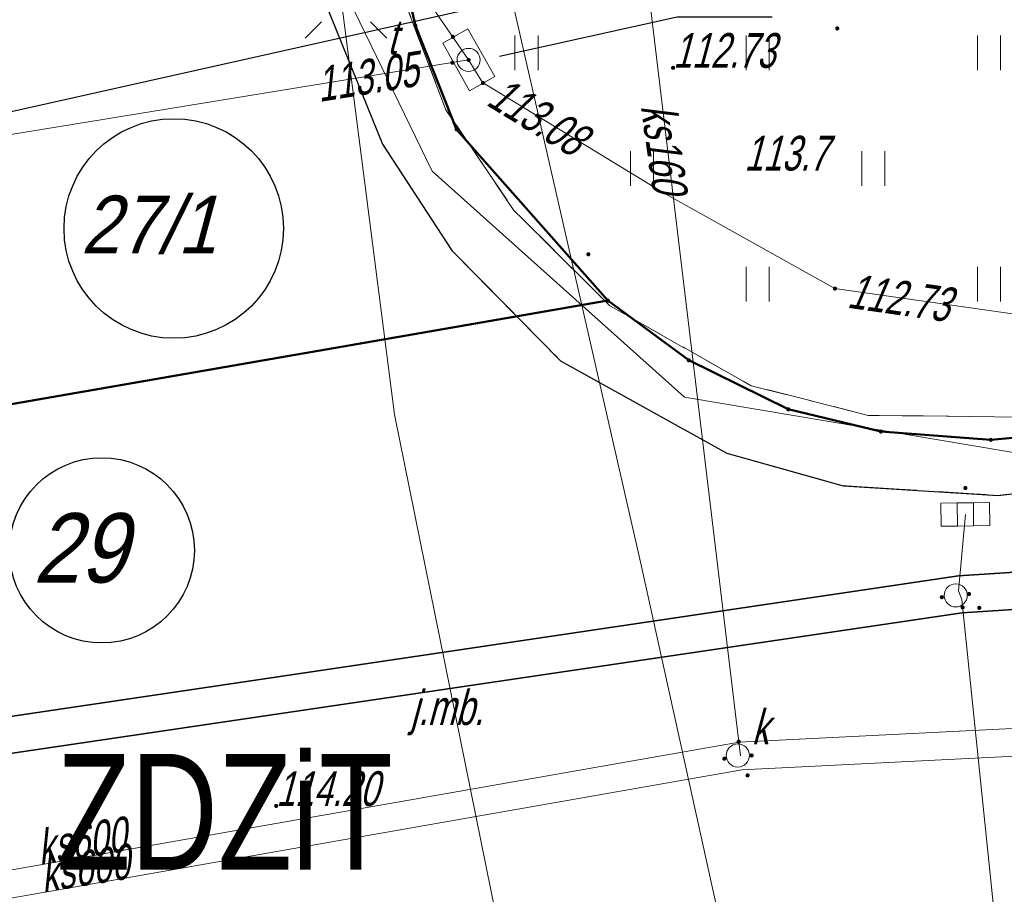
# Model space of a CAD drawing. Extents: x 7463256 to 7464485, y 5957341 to 5958260.
# Tile 256 of 256: x 7464290 to 7464311, y 5957973 to 5957992. Entities that reach past the tile are written whole.
import ezdxf
from ezdxf import colors
from ezdxf.entities.mleader import LeaderData, LeaderLine
from ezdxf.enums import TextEntityAlignment as Align
from ezdxf.math import Vec2, Vec3

# ---------------------------------------------------------------- set-up
doc = ezdxf.new("R2010")
doc.units = 0
doc.header["$MEASUREMENT"] = 0
for name, pattern in [('1.5_0.5', [2, 1.5, -0.5]), ('218-500', [1, 0.5, -0.5]), ('l219_500', [0]), ('mz1.0_0.5', [1.5, 1, -0.5])]:
    doc.linetypes.add(name, pattern=pattern)
doc.layers.get('0').update_dxf_attribs({"color": 2, "linetype": 'CONTINUOUS', "lineweight": 5})
for name, color, linetype in [('203-Punkt załamania granicy działki nie stabilizowany', 7, 'CONTINUOUS'), ('218-Granica użytku', 7, 'CONTINUOUS'), ('219-Linia granicy', 7, 'CONTINUOUS'), ('@dzialki', 6, 'CONTINUOUS'), ('chodnik (powierzchnia)', 7, 'CONTINUOUS'), ('jezdnia (powierzchnia)', 7, 'CONTINUOUS'), ('jezdnia (powierzchnia)-Atr17', 7, 'CONTINUOUS'), ('kanalizacja kablowa (sieć telekomunikacyjna) (linia)', 7, 'CONTINUOUS'), ('komora podziemna - przewód telekomunikacyjny (powierzchnia)', 7, 'CONTINUOUS'), ('kratka ściekowa (punkt)', 7, 'CONTINUOUS'), ('krawężnik (linia)', 7, 'CONTINUOUS'), ('latarnia na słupie lub maszcie (punkt)', 7, 'CONTINUOUS'), ('przewód elektroenergetyczny (linia)', 7, 'CONTINUOUS'), ('przewód gazowy (linia)', 7, 'CONTINUOUS'), ('przewód kanalizacyjny (linia)', 7, 'CONTINUOUS'), ('przewód kanalizacyjny (linia)-Atr1', 7, 'CONTINUOUS'), ('przewód telekomunikacyjny (linia)', 7, 'CONTINUOUS'), ('przewód wodociągowy (linia)', 7, 'CONTINUOUS'), ('punkt o określonej wysokości (sieć kanalizacyjna)', 7, 'CONTINUOUS'), ('punkt o określonej wysokości (sieć telekomunikacyjna)', 7, 'CONTINUOUS'), ('punkt o określonej wysokości (sieć telekomunikacyjna)-Atr2', 7, 'CONTINUOUS'), ('punkt o określonej wysokości (sieć telekomunikacyjna)-Atr3', 7, 'CONTINUOUS'), ('punkt wysokościowy naturalny', 7, 'CONTINUOUS'), ('punkt wysokościowy naturalny-Atr2', 7, 'CONTINUOUS'), ('punkt wysokościowy sztuczny', 7, 'CONTINUOUS'), ('punkt wysokościowy sztuczny-Atr2', 7, 'CONTINUOUS'), ('rura ochronna - przewód kanalizacyjny (linia)', 7, 'CONTINUOUS'), ('studzienka okrągła - przewód kanalizacyjny (punkt)', 7, 'CONTINUOUS'), ('studzienka okrągła - przewód kanalizacyjny (punkt)-Atr17', 7, 'CONTINUOUS'), ('trawnik (powierzchnia)', 7, 'CONTINUOUS'), ('trawnik (powierzchnia) - symbol', 7, 'CONTINUOUS'), ('właz okrągły - siec telekomunikacyjna (punkt)', 7, 'CONTINUOUS'), ('właz okrągły - siec telekomunikacyjna (punkt)-Atr17', 7, 'CONTINUOUS')]:
    doc.layers.add(name, color=color, linetype=linetype)
doc.layers.add('@Właściciele', color=6, linetype='CONTINUOUS', lineweight=20, plot=False)
doc.layers.add('OBMBS-21-18876-opis proj', color=1, linetype='CONTINUOUS', lineweight=18)
doc.styles.get("Standard").update_dxf_attribs({"font": 'txt', "width": 0.75})

# ---------------------------------------------------------------- blocks, each defined once
blk = doc.blocks.new('PW02')
at = {"linetype": 'Continuous', "lineweight": 13}
h = blk.add_hatch(color=0, dxfattribs=at)
edge = h.paths.add_edge_path()
edge.add_arc((0, 0), 0.045, 0, 360)
blk = doc.blocks.new('SM011')
at = {"color": 0, "linetype": 'Continuous', "lineweight": 13}
for p, q in [((-0.53, 0.531), (-0.883, 0.884)), ((0.531, 0.531), (0.884, 0.884)), ((-0.53, -0.53), (-0.883, -0.883)), ((0.531, -0.53), (0.884, -0.883))]:
    blk.add_line(p, q, dxfattribs=at)
blk = doc.blocks.new('PW01')
at = {"linetype": 'Continuous', "lineweight": 13}
h = blk.add_hatch(color=0, dxfattribs=at)
edge = h.paths.add_edge_path()
edge.add_arc((0, 0), 0.045, 0, 360)
blk = doc.blocks.new('US22')
at = {"color": 0, "linetype": 'Continuous', "lineweight": 13}
blk.add_circle((0, 0), 0.25, dxfattribs=at)
blk = doc.blocks.new('US15')
at = {"color": 0, "linetype": 'Continuous', "lineweight": 13}
blk.add_circle((0, 0), 0.25, dxfattribs=at)
blk = doc.blocks.new('US05')
at = {"color": 0, "linetype": 'Continuous', "lineweight": 13}
for p, q in [((-0.525, -0.25), (-0.525, 0.25)), ((-0.525, 0.25), (-0.175, 0.25)), ((-0.175, -0.25), (-0.175, 0.25)), ((-0.175, 0.25), (0.175, 0.25)), ((0.175, -0.25), (0.175, 0.25)), ((0.175, 0.25), (0.525, 0.25)), ((0.525, -0.25), (0.525, 0.25)), ((-0.525, -0.25), (-0.175, -0.25)), ((-0.175, -0.25), (0.175, -0.25)), ((0.175, -0.25), (0.525, -0.25))]:
    blk.add_line(p, q, dxfattribs=at)
blk = doc.blocks.new('TU04')
at = {"color": 0, "linetype": 'Continuous', "lineweight": 13}
for p, q in [((0, 0), (0, 0.75)), ((0.5, 0), (0.5, 0.75))]:
    blk.add_line(p, q, dxfattribs=at)
blk = doc.blocks.new('203')
at = {"linetype": 'Continuous', "lineweight": 0}
h = blk.add_hatch(color=0, dxfattribs=at)
edge = h.paths.add_edge_path()
edge.add_arc((0, 0), 0.045, 0, 360)

msp = doc.modelspace()

# ---------------------------------------------------------------- linework, layer by layer
at = {"layer": '218-Granica użytku', "color": 3, "linetype": '218-500', "lineweight": 18, "flags": 128}
for points in [[(7464298.57, 5957991.6), (7464297.49, 5957996.24)], [(7464299.46, 5957989.36), (7464298.57, 5957991.6)], [(7464302.73, 5957985.66), (7464299.46, 5957989.36)], [(7464302.73, 5957985.66), (7464284.64, 5957982.52)], [(7464304.48, 5957984.37), (7464302.73, 5957985.66)], [(7464306.63, 5957983.31), (7464304.48, 5957984.37)], [(7464308.63, 5957982.83), (7464306.63, 5957983.31)], [(7464314.1, 5957982.93), (7464311.01, 5957982.65)], [(7464311.01, 5957982.65), (7464308.63, 5957982.83)]]:
    msp.add_lwpolyline(points, dxfattribs=at)
at = {"layer": '219-Linia granicy', "color": 3, "linetype": 'l219_500', "lineweight": 50, "flags": 128}
for points in [[(7464298.57, 5957991.6), (7464297.49, 5957996.24)], [(7464299.46, 5957989.36), (7464298.57, 5957991.6)], [(7464302.73, 5957985.66), (7464299.46, 5957989.36)], [(7464302.73, 5957985.66), (7464284.64, 5957982.52)], [(7464304.48, 5957984.37), (7464302.73, 5957985.66)], [(7464306.63, 5957983.31), (7464304.48, 5957984.37)], [(7464308.63, 5957982.83), (7464306.63, 5957983.31)], [(7464314.1, 5957982.93), (7464311.01, 5957982.65)], [(7464311.01, 5957982.65), (7464308.63, 5957982.83)]]:
    msp.add_lwpolyline(points, dxfattribs=at)
at = {"layer": '@dzialki', "lineweight": 30}
for centre, radius in [((7464293.346, 5957987.218), 2.372), ((7464291.791, 5957980.262), 2.001)]:
    msp.add_circle(centre, radius, dxfattribs=at)
at = {"layer": 'chodnik (powierzchnia)', "color": 7, "linetype": 'mz1.0_0.5', "lineweight": 18, "flags": 128}
msp.add_lwpolyline([(7464391.32, 5957991.11), (7464364.74, 5957987.95), (7464311.17, 5957981.45), (7464307.82, 5957981.66), (7464305.3, 5957982.36), (7464301.71, 5957984.36), (7464299.36, 5957986.74), (7464297.86, 5957989.04), (7464296.53, 5957992.32), (7464295.83, 5957995.88), (7464295.35, 5958000.29), (7464296.91, 5958000.49), (7464297.44, 5957995.83), (7464298.02, 5957992.96), (7464299.23, 5957989.78), (7464300.7, 5957987.61), (7464302.77, 5957985.55), (7464305.83, 5957983.82), (7464308.36, 5957983.18), (7464311.92, 5957983.14), (7464364.54, 5957989.53), (7464392.73, 5957993.12)], close=True, dxfattribs=at)
at = {"layer": 'jezdnia (powierzchnia)', "color": 7, "linetype": '1.5_0.5', "lineweight": 18, "flags": 128}
msp.add_lwpolyline([(7464435.78, 5957969.39), (7464432.43, 5957972.86), (7464429.42, 5957974.41), (7464426.04, 5957975.11), (7464423.57, 5957975.29), (7464415.47, 5957975.65), (7464371.24, 5957977.61), (7464365.3, 5957977.72), (7464358.84, 5957977.54), (7464346.65, 5957976.28), (7464334.12, 5957974.86), (7464314.08, 5957972.37), (7464311.27, 5957971.79), (7464308.65, 5957970.79), (7464306.54, 5957969.49), (7464304.63, 5957967.74), (7464302.38, 5957964.84), (7464301.74, 5957963.57), (7464301.19, 5957962.16), (7464300.69, 5957960.13), (7464300.42, 5957957.35), (7464300.44, 5957956.63), (7464301.34, 5957947.07), (7464297.39, 5957932.65), (7464296.35, 5957938.67), (7464295.41, 5957944.67), (7464295.17, 5957946.64), (7464294.07, 5957955.56), (7464293.61, 5957956.95), (7464292.71, 5957958.8), (7464291.04, 5957961.16), (7464288.7, 5957963.43), (7464286.48, 5957964.87), (7464282.67, 5957966.24), (7464279.68, 5957966.6), (7464275.55, 5957966.1), (7464272.53, 5957965.24), (7464268.15, 5957963.7), (7464261.6, 5957961.09), (7464256.13, 5957958.63), (7464254.19, 5957957.73), (7464203.13, 5957927.95), (7464201.44, 5957926.95), (7464180.61, 5957914.62), (7464165.37, 5957905.54), (7464161.93, 5957903.53), (7464100.25, 5957867.28), (7464064.71, 5957846.22), (7464055.2, 5957840.55), (7464053.84, 5957839.49), (7464052.69, 5957837.84), (7464051.91, 5957836.3), (7464051.31, 5957834.34), (7464051.05, 5957832.31), (7464051.31, 5957830.32), (7464051.63, 5957829.49), (7464053.32, 5957826.48), (7464047.06, 5957824.65), (7464046.37, 5957825.86), (7464044.81, 5957827.52), (7464043.6, 5957828.27), (7464042.09, 5957829.03), (7464040.11, 5957829.49), (7464038.12, 5957829.49), (7464036.05, 5957829.05), (7464034.47, 5957828.33), (7463990.77, 5957802.57), (7463984.67, 5957799.1), (7463963.97, 5957788.11), (7463953.9, 5957782.45), (7463916.77, 5957760.61), (7463915.43, 5957759.41), (7463915.19, 5957759.06), (7463914.98, 5957758.7), (7463914.81, 5957758.32), (7463914.66, 5957757.92), (7463914.55, 5957757.51), (7463914.48, 5957757.1), (7463914.44, 5957756.68), (7463914.43, 5957756.26), (7463914.83, 5957754.63), (7463915.69, 5957753.07), (7463915.97, 5957752.41), (7463916.13, 5957752.13), (7463917.59, 5957749.55), (7463915.13, 5957748.12), (7463913.12, 5957750.74), (7463911.87, 5957752.81), (7463910.63, 5957754.01), (7463910.25, 5957754.23), (7463909.85, 5957754.42), (7463909.44, 5957754.57), (7463909.02, 5957754.68), (7463908.58, 5957754.76), (7463908.15, 5957754.79), (7463907.71, 5957754.78), (7463907.27, 5957754.73), (7463905.57, 5957754.08), (7463866.26, 5957731.41), (7463858.61, 5957727.02), (7463857.72, 5957725.98), (7463855.16, 5957717.14), (7463854.76, 5957719.2), (7463853.89, 5957720.78), (7463852.79, 5957721.69), (7463851.14, 5957722.42), (7463850.42, 5957722.32), (7463846.1, 5957719.79), (7463840.56, 5957716.65), (7463836.11, 5957713.89), (7463831.61, 5957710.47), (7463828.31, 5957707.66), (7463822.22, 5957701.89), (7463817.3, 5957696.82), (7463812.7, 5957691.61), (7463812.45, 5957691.34), (7463806.98, 5957684.37), (7463803.64, 5957679.75), (7463801.45, 5957676.28), (7463793.55, 5957663.48), (7463792.86, 5957661.7), (7463792.97, 5957659.75), (7463793.77, 5957657.97), (7463795.13, 5957656.54), (7463794.29, 5957652.43), (7463792.69, 5957652.63), (7463790.95, 5957652.54), (7463789.5, 5957652.32), (7463787.98, 5957651.93), (7463786.22, 5957650.98), (7463785.18, 5957649.81), (7463783.63, 5957647.28), (7463741.4, 5957578.12), (7463740.09, 5957575.93), (7463739.68, 5957574.67), (7463739.8, 5957572.76), (7463740.25, 5957571.39), (7463740.85, 5957570.49), (7463741.87, 5957569.43), (7463743.26, 5957568.37), (7463741.42, 5957565.08), (7463740.12, 5957565.67), (7463738.77, 5957566.02), (7463737.29, 5957566.06), (7463735.98, 5957565.85), (7463734.34, 5957565.14), (7463733.02, 5957564.22), (7463732.29, 5957563.18), (7463701.08, 5957512.16), (7463700.31, 5957510.77), (7463700.32, 5957510.77), (7463696.94, 5957505.36), (7463687.39, 5957489.52), (7463687.14, 5957489.11), (7463686.89, 5957488.7), (7463686.65, 5957488.29), (7463686.42, 5957487.87), (7463686.19, 5957487.45), (7463685.97, 5957487.02), (7463685.76, 5957486.59), (7463685.55, 5957486.16), (7463685.35, 5957485.73), (7463685.15, 5957485.29), (7463684.96, 5957484.85), (7463684.77, 5957484.4), (7463684.58, 5957483.96), (7463684.39, 5957483.51), (7463684.21, 5957483.06), (7463684.03, 5957482.61), (7463683.85, 5957482.17), (7463683.67, 5957481.72), (7463683.5, 5957481.27), (7463683.32, 5957480.81), (7463683.15, 5957480.36), (7463682.98, 5957479.91), (7463682.81, 5957479.45), (7463682.65, 5957479), (7463682.49, 5957478.54), (7463682.32, 5957478.08), (7463682.17, 5957477.62), (7463682.01, 5957477.15), (7463681.86, 5957476.69), (7463681.71, 5957476.22), (7463681.56, 5957475.76), (7463681.41, 5957475.29), (7463681.27, 5957474.82), (7463681.13, 5957474.35), (7463681, 5957473.88), (7463680.87, 5957473.41), (7463680.74, 5957472.94), (7463680.61, 5957472.47), (7463680.48, 5957471.99), (7463680.36, 5957471.52), (7463680.25, 5957471.05), (7463680.13, 5957470.57), (7463680.02, 5957470.09), (7463679.91, 5957469.61), (7463679.81, 5957469.12), (7463679.71, 5957468.64), (7463679.61, 5957468.16), (7463679.52, 5957467.67), (7463679.42, 5957467.19), (7463679.33, 5957466.7), (7463679.25, 5957466.22), (7463679.16, 5957465.73), (7463679.08, 5957465.25), (7463679, 5957464.76), (7463678.93, 5957464.27), (7463678.85, 5957463.78), (7463678.78, 5957463.28), (7463678.72, 5957462.79), (7463678.65, 5957462.3), (7463678.59, 5957461.81), (7463678.53, 5957461.31), (7463678.47, 5957460.82), (7463678.42, 5957460.33), (7463678.36, 5957459.83), (7463678.31, 5957459.34), (7463678.26, 5957458.84), (7463678.22, 5957458.35), (7463678.17, 5957457.85), (7463678.13, 5957457.36), (7463678.09, 5957456.86), (7463678.05, 5957456.37), (7463678.02, 5957455.87), (7463677.99, 5957455.41), (7463677.96, 5957454.94), (7463677.93, 5957454.48), (7463677.91, 5957454.01), (7463677.89, 5957453.55), (7463677.87, 5957453.08), (7463677.86, 5957452.62), (7463677.85, 5957452.15), (7463677.84, 5957451.69), (7463677.84, 5957451.22), (7463677.84, 5957450.76), (7463677.85, 5957450.29), (7463677.86, 5957449.83), (7463677.87, 5957449.36), (7463670.59, 5957467.12), (7463670.68, 5957467.58), (7463670.78, 5957468.04), (7463670.89, 5957468.5), (7463670.99, 5957468.96), (7463671.11, 5957469.42), (7463671.22, 5957469.87), (7463671.34, 5957470.33), (7463671.46, 5957470.78), (7463671.59, 5957471.24), (7463671.72, 5957471.69), (7463671.86, 5957472.14), (7463672, 5957472.59), (7463672.14, 5957473.04), (7463673.46, 5957477.28), (7463673.58, 5957477.76), (7463673.68, 5957478.24), (7463673.77, 5957478.73), (7463673.84, 5957479.22), (7463673.89, 5957479.71), (7463673.93, 5957480.2), (7463673.95, 5957480.7), (7463673.95, 5957481.19), (7463673.93, 5957481.63), (7463673.91, 5957482.08), (7463673.86, 5957482.52), (7463673.81, 5957482.96), (7463673.74, 5957483.4), (7463673.66, 5957483.84), (7463673.57, 5957484.28), (7463673.47, 5957484.71), (7463673.35, 5957485.14), (7463673.2, 5957485.61), (7463673.02, 5957486.08), (7463672.82, 5957486.54), (7463672.6, 5957486.99), (7463672.36, 5957487.42), (7463672.1, 5957487.85), (7463671.82, 5957488.26), (7463671.52, 5957488.66), (7463671.25, 5957489.02), (7463670.95, 5957489.36), (7463670.64, 5957489.68), (7463670.3, 5957489.97), (7463669.95, 5957490.25), (7463669.57, 5957490.5), (7463669.19, 5957490.73), (7463668.78, 5957490.93), (7463668.37, 5957491.1), (7463667.96, 5957491.31), (7463667.54, 5957491.51), (7463667.12, 5957491.7), (7463666.7, 5957491.89), (7463666.27, 5957492.06), (7463665.84, 5957492.23), (7463665.41, 5957492.38), (7463664.97, 5957492.53), (7463642.84, 5957508.24), (7463669.89, 5957497.69), (7463670.31, 5957497.52), (7463670.74, 5957497.36), (7463671.18, 5957497.22), (7463671.62, 5957497.11), (7463672.07, 5957497.01), (7463672.52, 5957496.93), (7463672.97, 5957496.87), (7463673.43, 5957496.83), (7463673.89, 5957496.8), (7463674.34, 5957496.8), (7463674.8, 5957496.82), (7463675.3, 5957496.85), (7463675.79, 5957496.9), (7463676.29, 5957496.96), (7463676.78, 5957497.02), (7463677.27, 5957497.1), (7463677.76, 5957497.19), (7463678.25, 5957497.29), (7463678.74, 5957497.4), (7463679.22, 5957497.52), (7463679.7, 5957497.65), (7463680.18, 5957497.79), (7463680.66, 5957497.94), (7463681.12, 5957498.11), (7463681.59, 5957498.29), (7463682.05, 5957498.49), (7463682.49, 5957498.71), (7463682.94, 5957498.94), (7463683.37, 5957499.19), (7463683.81, 5957499.43), (7463684.24, 5957499.68), (7463684.65, 5957499.96), (7463685.06, 5957500.25), (7463685.45, 5957500.55), (7463685.83, 5957500.88), (7463686.2, 5957501.21), (7463686.55, 5957501.56), (7463686.89, 5957501.93), (7463688.47, 5957503.86), (7463689.58, 5957505.52), (7463695.05, 5957514.51), (7463697.35, 5957517.63), (7463699.52, 5957521.26), (7463701.68, 5957524.9), (7463703.98, 5957528.54), (7463706.45, 5957532.61), (7463709.76, 5957538.71), (7463712.45, 5957543.07), (7463719.87, 5957554.72), (7463722.1, 5957558.36), (7463724.25, 5957562.41), (7463732.9, 5957576.65), (7463767.27, 5957632.9), (7463796.54, 5957680.74), (7463799.31, 5957684.89), (7463802.28, 5957688.92), (7463805.13, 5957692.62), (7463808.07, 5957696.14), (7463812, 5957700.58), (7463813.05, 5957701.59), (7463815.17, 5957703.91), (7463818.63, 5957707.32), (7463821.81, 5957710.38), (7463824, 5957712.35), (7463825.06, 5957713.31), (7463827.47, 5957715.22), (7463831.55, 5957718.14), (7463834.51, 5957720.09), (7463871.58, 5957742.02), (7463872.84, 5957742.74), (7463873.73, 5957743.25), (7463884.95, 5957749.82), (7463947.94, 5957787.04), (7463958.13, 5957793.13), (7463978.66, 5957805.82), (7463992.86, 5957814.5), (7464021.02, 5957831.03), (7464036.35, 5957840.19), (7464045.52, 5957845.62), (7464072.76, 5957861.89), (7464098.08, 5957876.78), (7464143.2, 5957903.29), (7464143.83, 5957904.35), (7464144.42, 5957906.04), (7464144.87, 5957907.87), (7464144.93, 5957908.37), (7464145, 5957909.96), (7464144.74, 5957911.42), (7464152.37, 5957912.8), (7464152.74, 5957912.55), (7464154.03, 5957911.87), (7464155.59, 5957911.35), (7464156.76, 5957911.33), (7464160.57, 5957913.58), (7464192.28, 5957932.28), (7464213.7, 5957945.07), (7464214.43, 5957945.48), (7464238.65, 5957959.71), (7464249.15, 5957965.6), (7464251.26, 5957966.66), (7464253.69, 5957967.84), (7464257.35, 5957969.46), (7464261.98, 5957971.33), (7464263.31, 5957972), (7464273.13, 5957975.13), (7464277.92, 5957976.24), (7464280.42, 5957977.04), (7464282.71, 5957978.14), (7464285.69, 5957980.47), (7464287.52, 5957982.76), (7464288.9, 5957985.47), (7464289.81, 5957990.22), (7464289.57, 5957993.19), (7464288.87, 5958000.11), (7464295.35, 5958000.29), (7464295.83, 5957995.88), (7464296.53, 5957992.32), (7464297.86, 5957989.04), (7464299.36, 5957986.74), (7464301.71, 5957984.36), (7464305.3, 5957982.36), (7464307.82, 5957981.66), (7464311.17, 5957981.45), (7464364.74, 5957987.95), (7464391.32, 5957991.11), (7464398.1, 5957991.95), (7464414.27, 5957994.02), (7464414.84, 5957994.09), (7464425.44, 5957995.47), (7464427.97, 5957995.83), (7464434.5, 5957997.95), (7464434.9, 5957998.22), (7464435.3, 5957998.5), (7464435.68, 5957998.8), (7464436.05, 5957999.11), (7464436.4, 5957999.44), (7464436.74, 5957999.78), (7464437.07, 5958000.13), (7464437.39, 5958000.5), (7464437.69, 5958000.88), (7464437.97, 5958001.27), (7464438.24, 5958001.67), (7464438.49, 5958002.08), (7464438.73, 5958002.5), (7464438.95, 5958002.94), (7464439.15, 5958003.37), (7464439.33, 5958003.82), (7464439.5, 5958004.28), (7464439.65, 5958004.74), (7464439.78, 5958005.2), (7464439.89, 5958005.67), (7464439.98, 5958006.15), (7464440.05, 5958006.62), (7464440.11, 5958007.1), (7464440.14, 5958007.59), (7464440.16, 5958008.07), (7464437.87, 5957962.55), (7464436.62, 5957968.02)], close=True, dxfattribs=at)
at = {"layer": 'kanalizacja kablowa (sieć telekomunikacyjna) (linia)', "color": 30, "linetype": 'Continuous', "lineweight": 18, "flags": 128}
for points in [[(7464299.72, 5957990.86), (7464298.78, 5957992.23), (7464297.36, 5958003.31), (7464298.45, 5958017.53), (7464297.83, 5958034.35), (7464297.59, 5958040.83), (7464297.3, 5958055.41), (7464297.06, 5958067.31), (7464295.39, 5958069.23), (7464295.44, 5958069.82)], [(7464299.72, 5957990.86), (7464289.15, 5957989.14), (7464280.03, 5957987.11), (7464278.97, 5957986.24), (7464272.48, 5957984.47), (7464271.33, 5957983.42), (7464268.67, 5957982.79), (7464265.88, 5957981.72), (7464254.92, 5957981.52), (7464249.25, 5957981.13), (7464242.84, 5957980.38), (7464234.07, 5957976.31), (7464232.32, 5957976.39), (7464228.7, 5957979.08), (7464228.67, 5957979.1)], [(7464303.71, 5957953.25), (7464303.71, 5957953.57), (7464304.39, 5957957.14), (7464305.74, 5957959.54), (7464310.55, 5957961.77), (7464316.95, 5957964.29), (7464317.29, 5957965.25), (7464316.57, 5957971.6), (7464314.39, 5957985.47), (7464311.43, 5957985.38), (7464307.64, 5957985.92), (7464303.93, 5957987.99), (7464300.02, 5957990.37), (7464299.72, 5957990.86)]]:
    msp.add_lwpolyline(points, dxfattribs=at)
at = {"layer": 'komora podziemna - przewód telekomunikacyjny (powierzchnia)', "color": 30, "linetype": 'Continuous', "lineweight": 18, "flags": 128}
msp.add_lwpolyline([(7464299.16, 5957991.22), (7464299.7, 5957991.53), (7464300.29, 5957990.5), (7464299.74, 5957990.19)], close=True, dxfattribs=at)
at = {"layer": 'krawężnik (linia)', "color": 7, "linetype": 'Continuous', "lineweight": 25, "flags": 128}
msp.add_lwpolyline([(7464295.35, 5958000.29), (7464295.83, 5957995.88), (7464296.53, 5957992.32), (7464297.86, 5957989.04), (7464299.36, 5957986.74), (7464301.71, 5957984.36), (7464305.3, 5957982.36), (7464307.82, 5957981.66), (7464311.17, 5957981.45), (7464364.74, 5957987.95), (7464391.32, 5957991.11)], dxfattribs=at)
at = {"layer": 'przewód elektroenergetyczny (linia)', "color": 1, "linetype": 'Continuous', "lineweight": 18, "flags": 128}
msp.add_lwpolyline([(7464312.14, 5957982.27), (7464304.39, 5957983.57), (7464298.93, 5957988.46), (7464297.13, 5957992.17), (7464296.16, 5957995.46), (7464295.42, 5957996.38), (7464289.12, 5957994.54)], dxfattribs=at)
at = {"layer": 'przewód gazowy (linia)', "color": 40, "linetype": 'Continuous', "lineweight": 18, "flags": 128}
msp.add_lwpolyline([(7464192.31, 5957914.71), (7464213.72, 5957926.68), (7464228.84, 5957934.99), (7464232.32, 5957936.99), (7464233.54, 5957937.69), (7464263.96, 5957954.1), (7464292.82, 5957959.1), (7464307.28, 5957962.62), (7464303.44, 5957979.98), (7464298.26, 5958002.65), (7464297.26, 5958010.7), (7464296.85, 5958017.86), (7464295.91, 5958029.56), (7464295.28, 5958045.77), (7464294.96, 5958053.34), (7464294.85, 5958064.85)], dxfattribs=at)
at = {"layer": 'przewód kanalizacyjny (linia)', "color": 34, "linetype": 'Continuous', "lineweight": 18, "flags": 128}
for points in [[(7464264.81, 5957995.97), (7464267.16, 5957995.98), (7464303.15, 5957996.2), (7464305.6, 5957975.82)], [(7464150.07, 5957901.7), (7464185.37, 5957923.49), (7464185.5, 5957923.57), (7464213.36, 5957938.87), (7464232.12, 5957949.79), (7464232.9, 5957950.23), (7464241.48, 5957954.66), (7464273.2, 5957973.22), (7464288.69, 5957976.51), (7464310.31, 5957979.71), (7464351.8, 5957982.4)], [(7464351.82, 5957981.6), (7464310.39, 5957978.91), (7464288.83, 5957975.73), (7464273.5, 5957972.46), (7464241.86, 5957953.96), (7464233.28, 5957949.53), (7464232.52, 5957949.09), (7464213.76, 5957938.17), (7464213.26, 5957937.89), (7464185.92, 5957922.89), (7464185.81, 5957922.81), (7464150.49, 5957901.02)], [(7464310.46, 5957981.04), (7464310.31, 5957979.39), (7464310.38, 5957979.2), (7464311.12, 5957972.08)], [(7464193.7, 5957925.21), (7464209.57, 5957934.15), (7464230.05, 5957945.46), (7464232.17, 5957946.66), (7464233.57, 5957947.46), (7464243.87, 5957953.37), (7464252.1, 5957958.21), (7464272.2, 5957970.21), (7464277.61, 5957971.21), (7464305.57, 5957976.12), (7464317.97, 5957976.74), (7464317.98, 5957976.44), (7464318, 5957976.14), (7464305.63, 5957975.52), (7464277.71, 5957970.62), (7464272.42, 5957969.64), (7464252.4, 5957957.69), (7464244.17, 5957952.85), (7464233.87, 5957946.94), (7464232.47, 5957946.14), (7464230.35, 5957944.94), (7464209.87, 5957933.63), (7464194, 5957924.69)]]:
    msp.add_lwpolyline(points, dxfattribs=at)
at = {"layer": 'przewód telekomunikacyjny (linia)', "color": 30, "linetype": 'Continuous', "lineweight": 18, "flags": 128}
for points in [[(7464303.71, 5957953.25), (7464303.71, 5957953.57), (7464304.39, 5957957.14), (7464305.74, 5957959.54), (7464310.55, 5957961.77), (7464316.95, 5957964.29), (7464317.29, 5957965.25), (7464316.57, 5957971.6), (7464314.39, 5957985.47), (7464311.43, 5957985.38), (7464307.64, 5957985.92), (7464303.93, 5957987.99), (7464300.02, 5957990.37), (7464299.72, 5957990.86), (7464298.78, 5957992.23), (7464297.36, 5958003.31), (7464298.45, 5958017.53), (7464297.83, 5958034.35), (7464297.59, 5958040.83), (7464297.3, 5958055.41), (7464297.06, 5958067.31)], [(7464299.72, 5957990.86), (7464289.15, 5957989.14), (7464280.03, 5957987.11), (7464278.97, 5957986.24), (7464272.48, 5957984.47), (7464271.33, 5957983.42), (7464268.67, 5957982.79), (7464265.88, 5957981.72), (7464254.92, 5957981.52), (7464249.25, 5957981.13), (7464242.84, 5957980.38), (7464234.07, 5957976.31), (7464232.32, 5957976.39), (7464228.7, 5957979.08), (7464228.67, 5957979.1)]]:
    msp.add_lwpolyline(points, dxfattribs=at)
at = {"layer": 'przewód wodociągowy (linia)', "color": 5, "linetype": 'Continuous', "lineweight": 18, "flags": 128}
for points in [[(7464293.19, 5958079.01), (7464293.16, 5958077.74), (7464292.31, 5958065.01), (7464292.12, 5958054.59), (7464292.09, 5958039.83), (7464293.04, 5958027.16), (7464293.96, 5958013.41), (7464296.34, 5957997.06), (7464298.12, 5957983.2)], [(7464298.12, 5957983.2), (7464300.61, 5957970.9), (7464300.28, 5957967.23), (7464299.01, 5957966.34), (7464283.7, 5957965.92), (7464274.37, 5957965.48), (7464264.12, 5957958.35), (7464249.79, 5957949.28), (7464233.47, 5957938.83), (7464232.32, 5957938.07), (7464230.24, 5957936.71), (7464216.39, 5957928.84), (7464189.47, 5957913.84), (7464179.3, 5957908.16), (7464160.78, 5957897.05), (7464138.46, 5957883.82), (7464127.58, 5957877.37), (7464115.46, 5957870.01), (7464096.12, 5957858.53), (7464070.54, 5957843.96)]]:
    msp.add_lwpolyline(points, dxfattribs=at)
at = {"layer": 'punkt o określonej wysokości (sieć telekomunikacyjna)-Atr2', "color": 7, "flags": 128}
msp.add_lwpolyline([(7464300.39, 5957990.94), (7464304.23, 5957991.79), (7464306.279, 5957991.79)], dxfattribs=at)
at = {"layer": 'rura ochronna - przewód kanalizacyjny (linia)', "color": 34, "linetype": 'Continuous', "lineweight": 35, "flags": 128}
for points in [[(7464150.07, 5957901.7), (7464185.37, 5957923.49), (7464185.5, 5957923.57), (7464213.36, 5957938.87), (7464232.12, 5957949.79), (7464232.9, 5957950.23), (7464241.48, 5957954.66), (7464273.2, 5957973.22), (7464288.69, 5957976.51), (7464310.31, 5957979.71), (7464351.8, 5957982.4)], [(7464351.82, 5957981.6), (7464310.39, 5957978.91), (7464288.83, 5957975.73), (7464273.5, 5957972.46), (7464241.86, 5957953.96), (7464233.28, 5957949.53), (7464232.52, 5957949.09), (7464213.76, 5957938.17), (7464213.26, 5957937.89), (7464185.92, 5957922.89), (7464185.81, 5957922.81), (7464150.49, 5957901.02)]]:
    msp.add_lwpolyline(points, dxfattribs=at)
at = {"layer": 'trawnik (powierzchnia)', "color": 7, "linetype": 'mz1.0_0.5', "lineweight": 18, "flags": 128}
msp.add_lwpolyline([(7464407.17, 5958069.68), (7464418.23, 5958046.51), (7464417.6, 5958034), (7464418.47, 5958027.47), (7464417.35, 5958022.78), (7464417.1, 5958020.25), (7464416.25, 5958017.74), (7464414.25, 5958010.25), (7464412.83, 5958008.78), (7464411.13, 5958008.1), (7464405.57, 5958007.08), (7464394.59, 5958006.28), (7464391.61, 5958005.75), (7464389.93, 5958004.56), (7464388.55, 5958002.71), (7464387.93, 5957999.36), (7464386.41, 5957999.33), (7464382.94, 5957998.8), (7464377.2, 5957998.07), (7464368.35, 5957996.62), (7464345.29, 5957992.29), (7464341.22, 5957988.41), (7464380.31, 5957992.76), (7464387.23, 5957994.23), (7464390.94, 5957994.58), (7464392.73, 5957993.12), (7464364.54, 5957989.53), (7464311.92, 5957983.14), (7464308.36, 5957983.18), (7464305.83, 5957983.82), (7464302.77, 5957985.55), (7464300.7, 5957987.61), (7464299.23, 5957989.78), (7464298.02, 5957992.96), (7464297.44, 5957995.83), (7464296.91, 5958000.49), (7464295.48, 5958014.08), (7464297.51, 5958016.37), (7464296.36, 5958030.36), (7464295.56, 5958053.4), (7464293.22, 5958055.3), (7464293.44, 5958059.81), (7464293.33, 5958075.3), (7464295.98, 5958076.32), (7464296.6, 5958075.67), (7464296.95, 5958075.03), (7464309.04, 5958073.93), (7464310.62, 5958073.63), (7464311.27, 5958073.21), (7464311.88, 5958072.72), (7464318.68, 5958065.91), (7464319.23, 5958065.7), (7464319.57, 5958065.83), (7464319.85, 5958066.2), (7464320, 5958067.17), (7464321.25, 5958091.07), (7464343.44, 5958081.25), (7464346.91, 5958083.19), (7464376.5, 5958091.64)], close=True, dxfattribs=at)

# ---------------------------------------------------------------- block references
at = {"layer": '203-Punkt załamania granicy działki nie stabilizowany', "color": 3, "linetype": 'Continuous', "lineweight": 18}
for p in [(7464298.57, 5957991.6), (7464299.46, 5957989.36), (7464302.73, 5957985.66), (7464304.48, 5957984.37), (7464306.63, 5957983.31), (7464308.63, 5957982.83), (7464311.01, 5957982.65)]:
    msp.add_blockref('203', p, dxfattribs=at)
at = {"layer": 'kratka ściekowa (punkt)', "color": 7, "linetype": 'Continuous', "lineweight": 18, "rotation": 0.67}
msp.add_blockref('US05', (7464310.46, 5957981.04), dxfattribs=at)
at = {"layer": 'latarnia na słupie lub maszcie (punkt)', "color": 7, "linetype": 'Continuous', "lineweight": 18}
msp.add_blockref('SM011', (7464297.07, 5957992.21), dxfattribs=at)
at = {"layer": 'punkt o określonej wysokości (sieć kanalizacyjna)', "color": 34, "linetype": 'Continuous', "lineweight": 13, "rotation": 0.67}
msp.add_blockref('PW01', (7464310.46, 5957981.61), dxfattribs=at)
at = {"layer": 'punkt o określonej wysokości (sieć kanalizacyjna)', "color": 34, "linetype": 'Continuous', "lineweight": 13}
for p in [(7464309.95, 5957979.25), (7464310.54, 5957979.32), (7464310.4, 5957979.03), (7464310.76, 5957979.02), (7464305.56, 5957976.13), (7464305.84, 5957975.83), (7464305.25, 5957975.76), (7464305.75, 5957975.4)]:
    msp.add_blockref('PW01', p, dxfattribs=at)
at = {"layer": 'punkt o określonej wysokości (sieć telekomunikacyjna)', "color": 30, "linetype": 'Continuous', "lineweight": 13}
for p, rotation in [((7464299.38, 5957991.36), 304.455), ((7464299.37, 5957990.8), 9.242), ((7464299.72, 5957990.86), 300.257), ((7464300.03, 5957990.36), 328.671)]:
    msp.add_blockref('PW01', p, dxfattribs=dict(at, rotation=rotation))
for p in [(7464304.14, 5957990.69), (7464307.64, 5957985.92)]:
    msp.add_blockref('PW01', p, dxfattribs=at)
at = {"layer": 'punkt wysokościowy naturalny', "color": 7, "linetype": 'Continuous', "lineweight": 13}
for p in [(7464307.69, 5957991.54), (7464302.31, 5957986.66)]:
    msp.add_blockref('PW01', p, dxfattribs=at)
at = {"layer": 'punkt wysokościowy sztuczny', "color": 7, "linetype": 'Continuous', "lineweight": 13}
msp.add_blockref('PW02', (7464295.56, 5957974.74), dxfattribs=at)
at = {"layer": 'studzienka okrągła - przewód kanalizacyjny (punkt)', "color": 34, "linetype": 'Continuous', "lineweight": 18}
for p in [(7464310.25, 5957979.29), (7464305.54, 5957975.83)]:
    msp.add_blockref('US15', p, dxfattribs=at)
at = {"layer": 'trawnik (powierzchnia) - symbol', "color": 7, "linetype": 'Continuous', "lineweight": 18}
for p in [(7464300.72, 5957990.64), (7464305.72, 5957990.64), (7464310.72, 5957990.64), (7464303.22, 5957988.14), (7464308.22, 5957988.14), (7464305.72, 5957985.64), (7464310.72, 5957985.64)]:
    msp.add_blockref('TU04', p, dxfattribs=at)
at = {"layer": 'właz okrągły - siec telekomunikacyjna (punkt)', "color": 7, "linetype": 'Continuous', "lineweight": 18, "rotation": 300.257}
msp.add_blockref('US22', (7464299.72, 5957990.86), dxfattribs=at)

# ---------------------------------------------------------------- texts
at = {"layer": '@dzialki', "linetype": 'Continuous', "lineweight": 30, "oblique": 15, "width": 0.9}
for s, height, p in [('27/1', 1.25, (7464291.336, 5957986.678)), ('29', 1.5, (7464290.302, 5957979.566))]:
    msp.add_text(s, height=height, dxfattribs=at).set_placement(p)
at = {"layer": '@Właściciele', "insert": (7464290.81, 5957975.865), "char_height": 2.5, "width": 5.76377, "attachment_point": 1}
msp.add_mtext('{\\fArial|b0|i0|c238|p34;ZDZiT}', dxfattribs=at)
at = {"layer": 'jezdnia (powierzchnia)-Atr17', "color": 7, "oblique": 15, "width": 0.72}
msp.add_text('j.mb.', height=0.75, dxfattribs=at).set_placement((7464298.47, 5957976.49))
msp.add_text('j.mb.', height=0.75, dxfattribs=at).set_placement((7464298.47, 5957976.49))
at = {"layer": 'przewód kanalizacyjny (linia)-Atr1', "color": 34, "oblique": 15, "width": 0.72}
for s, rotation, p in [('ks160', 277.99, (7464303.44, 5957989.86)), ('ks600', 9.13, (7464290.45, 5957973.46)), ('ks600', 9.13, (7464290.52, 5957972.87))]:
    msp.add_text(s, height=0.75, rotation=rotation, dxfattribs=at).set_placement(p)
at = {"layer": 'punkt o określonej wysokości (sieć telekomunikacyjna)-Atr2', "color": 30, "oblique": 15, "width": 0.72}
for s, rotation, p in [('113.05', 9.242, (7464296.43, 5957990.32)), ('113.08', -31.329, (7464300.27, 5957990.22)), ('112.73', -8.109, (7464307.94, 5957985.88))]:
    msp.add_text(s, height=0.75, rotation=rotation, dxfattribs=at).set_placement(p, align=Align.MIDDLE_LEFT)
at = {"layer": 'punkt o określonej wysokości (sieć telekomunikacyjna)-Atr3', "color": 30, "oblique": 15, "width": 0.72}
msp.add_text('112.73', height=0.75, dxfattribs=at).set_placement((7464304.14, 5957990.69))
at = {"layer": 'punkt wysokościowy naturalny-Atr2', "color": 7, "oblique": 15, "width": 0.72}
msp.add_text('113.7', height=0.75, dxfattribs=at).set_placement((7464305.68, 5957988.47))
at = {"layer": 'punkt wysokościowy sztuczny-Atr2', "color": 7, "oblique": 15, "width": 0.72}
msp.add_text('114.20', height=0.75, dxfattribs=at).set_placement((7464295.56, 5957974.74))
at = {"layer": 'studzienka okrągła - przewód kanalizacyjny (punkt)-Atr17', "color": 34, "oblique": 15, "width": 0.72}
msp.add_text('k', height=0.75, dxfattribs=at).set_placement((7464305.84, 5957976.07))
at = {"layer": 'właz okrągły - siec telekomunikacyjna (punkt)-Atr17', "color": 7, "oblique": 15, "width": 0.72}
msp.add_text('t', height=0.75, dxfattribs=at).set_placement((7464297.96, 5957991.73), align=Align.TOP_LEFT)

# ---------------------------------------------------------------- next in the draw order: leaders
at = {"layer": 'OBMBS-21-18876-opis proj', "lineweight": 20}
ml = msp.add_multileader_mtext('Standard', dxfattribs=at)
ml.set_content('\\pxqc;{\\W0.9;\\fArial|b0|i0|c238|p34;proj. rura osłonowa DVK160\\PL=2m}', color=256)
ml.set_leader_properties()
ml.build(insert=Vec2(0, 0))
ml.multileader.update_dxf_attribs({"has_text_frame": 1, "text_right_attachment_type": 0, "dogleg_length": 0.36, "arrow_head_size": 1.3})
ctx = ml.context
ctx.base_point, ctx.char_height, ctx.arrow_head_size, ctx.landing_gap_size, ctx.plane_origin, ctx.plane_x_axis, ctx.plane_y_axis = Vec3(7464324.371, 5957997.835, -10.8), 1.3, 1.3, 0.09, Vec3(7464260.568, 5958073.344, -10.8), Vec3(0, 1), Vec3(-1, 0)
ctx.right_attachment = 0
notes = []
notes.append((ctx, [(0, (1, 1, 0), (7464324.371, 5957997.475, -10.8), (0, 1), 0.36, [(0, [(7464286.858, 5957989.084, -10.8)], 0, [])])]))
ctx.mtext.insert, ctx.mtext.text_direction, ctx.mtext.rotation, ctx.mtext.width, ctx.mtext.defined_height, ctx.mtext.alignment, ctx.mtext.flow_direction = Vec3(7464323.591, 5958004.787, -10.8), Vec3(0, 1), 1.570796, 15.14461, 27.692, 2, 5
ctx.mtext.has_bg_fill, ctx.mtext.bg_color, ctx.mtext.bg_scale_factor, ctx.mtext.bg_transparency, ctx.mtext.use_window_bg_color = 1, -1023410167, 1.5, 0, 1
for ctx, leaders in notes:
    for number, flags, end, landing, length, lines in leaders:
        leader = LeaderData()
        leader.index, (leader.has_last_leader_line, leader.has_dogleg_vector, leader.attachment_direction) = number, flags
        leader.last_leader_point, leader.dogleg_vector, leader.dogleg_length = Vec3(end), Vec3(landing), length
        for number, points, colour, breaks in lines:
            line = LeaderLine()
            line.index, line.vertices, line.color, line.breaks = number, Vec3.list(points), colors.encode_raw_color(colour), breaks
            leader.lines.append(line)
        ctx.leaders.append(leader)

doc.saveas('drawing.dxf')
